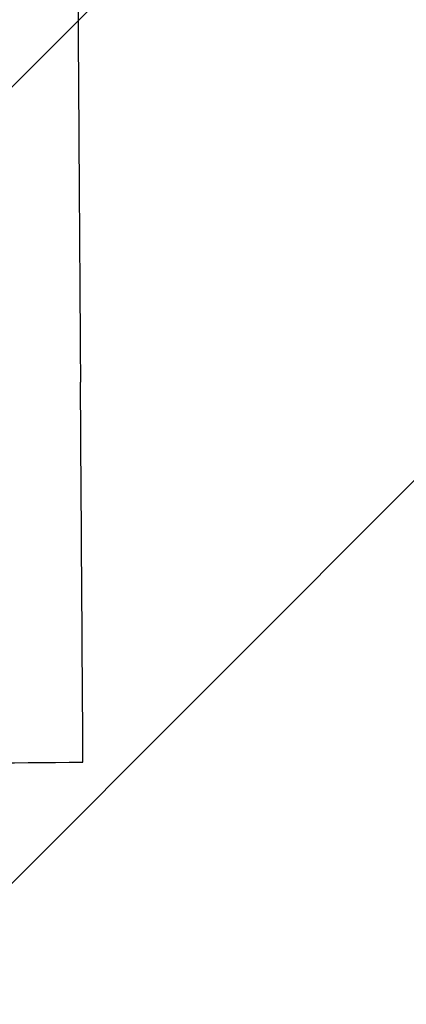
# Model space of a CAD drawing. Header units: metres. Extents: x 6438197 to 12957343, y 5629874 to 11322802.
# Tile 82 of 115: x 6447772 to 6447785, y 5641878 to 5641911. Entities that reach past the tile are written whole.
import ezdxf

# ---------------------------------------------------------------- set-up
doc = ezdxf.new("R2010")
doc.units = ezdxf.units.M
doc.header["$MEASUREMENT"] = 0
doc.layers.add('IE_lampy zewnętrzne', color=221, linetype='Continuous', lineweight=15)
doc.layers.add('WYPELNIENIA', color=204, linetype='Continuous', lineweight=5)

# ---------------------------------------------------------------- blocks, each defined once
blk = doc.blocks.new('zw$E108')
at = {"layer": 'IE_lampy zewnętrzne', "lineweight": 30}
for points in [[(39.041, -13.532), (38.112, -15.284), (37.181, -17.04), (36.25, -18.796)], [(36.25, -18.796), (36.192, -18.905), (36.134, -19.015), (36.076, -19.124)], [(35.903, -19.451), (35.961, -19.342), (36.018, -19.233), (36.076, -19.124)]]:
    blk.add_open_spline(points, degree=3, dxfattribs=at)
for points, knots in [([(45.496, -16.952), (44.42, -16.382), (43.344, -15.812), (41.192, -14.672), (40.117, -14.102), (39.041, -13.532)], [0, 0, 0, 0, 0.5, 0.5, 1, 1, 1, 1]), ([(33.112, -24.716), (33.142, -24.659), (33.202, -24.545), (33.293, -24.374), (33.384, -24.203), (33.476, -24.03), (33.567, -23.857), (33.66, -23.683), (33.752, -23.508), (33.845, -23.333), (33.938, -23.157), (34.032, -22.98), (34.126, -22.802), (34.221, -22.624), (34.316, -22.445), (34.411, -22.265), (34.532, -22.036), (34.68, -21.758), (34.853, -21.431), (35.027, -21.104), (35.201, -20.775), (35.376, -20.445), (35.551, -20.115), (35.727, -19.783), (35.844, -19.562), (35.903, -19.451)], [0, 0, 0, 0, 0.032381, 0.064899, 0.097553, 0.130344, 0.16327, 0.196332, 0.229527, 0.262857, 0.296322, 0.329923, 0.363662, 0.397539, 0.431557, 0.465715, 0.500017, 0.56191, 0.623993, 0.686255, 0.748681, 0.811262, 0.873996, 0.936903, 1, 1, 1, 1])]:
    blk.add_open_spline(points, degree=3, knots=knots, dxfattribs=at)

msp = doc.modelspace()

# ---------------------------------------------------------------- hatches: boundary and pattern name
at = {"layer": 'WYPELNIENIA'}
h = msp.add_hatch(dxfattribs=at)
h.set_pattern_fill('ANSI31', color=16, scale=150, style=0)
h.paths.add_polyline_path([(6443321.429, 5652405.691), (6444021.039, 5652422.027), (6444603.706, 5651338.573), (6444601.871, 5651338.532), (6444874.575, 5650838.35), (6450595.263, 5650968.994), (6450606.688, 5650466.915), (6454624.969, 5650558.355), (6454602.252, 5651561.261), (6455055.81, 5651571.583), (6458600.395, 5651652.223), (6458714.917, 5646654.148), (6454720.129, 5646563.243), (6454791.12, 5643253.147), (6453897.566, 5643232.813), (6453920.942, 5642187.643), (6454814.953, 5642211.245), (6454802.424, 5642766.955), (6454850.162, 5640713.697), (6454559.364, 5640706.02), (6454525.988, 5642003.993), (6453926.22, 5641987.713), (6453958.656, 5640691.742), (6453367.942, 5640676.957), (6453310.776, 5643219.507), (6447852.213, 5643095.235), (6447880.453, 5641853.409), (6444125.919, 5641772.937), (6443716.284, 5647180.94)])
h.paths.add_polyline_path([(6446403.982, 5649741.583), (6446479.702, 5646442.104), (6453232.841, 5646597.25), (6453165.21, 5649497.454), (6449561.86, 5649419.3), (6449555.325, 5649817.086)], flags=16)

# ---------------------------------------------------------------- block references
at = {"layer": 'IE_lampy zewnętrzne', "xscale": 1.999999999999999, "yscale": 1.999999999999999, "zscale": 1.999999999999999, "rotation": 208.3091241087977}
msp.add_blockref('zw$E108', (6447855.645, 5641899.33), dxfattribs=at)

doc.saveas('drawing.dxf')
